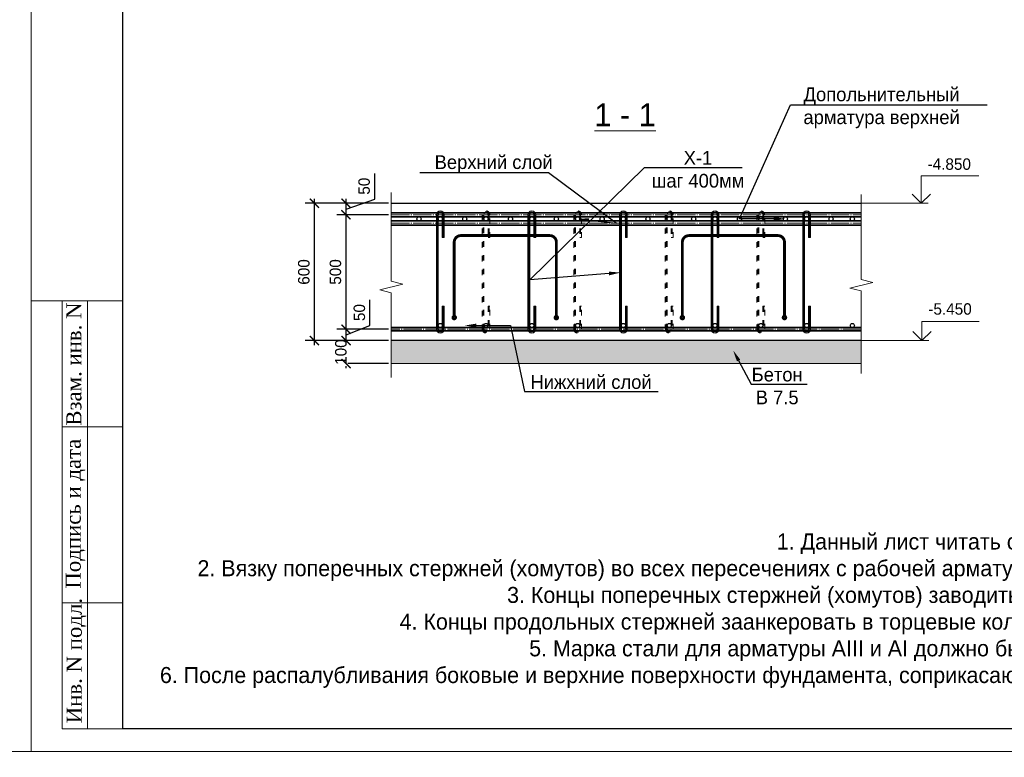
# Model space of a CAD drawing. Header units: millimetres. Extents: x -33345 to 4712671, y -3392 to 121473.
# Tile 109 of 256: x 670438 to 691941, y 44377 to 60495. Entities that reach past the tile are written whole.
import ezdxf
from ezdxf import colors
from ezdxf.entities.mleader import LeaderData, LeaderLine
from ezdxf.math import Vec2, Vec3

# ---------------------------------------------------------------- set-up
doc = ezdxf.new("R2010")
doc.units = ezdxf.units.MM
doc.linetypes.add('ACAD_ISO03W100', pattern=[30, 12, -18])
doc.linetypes.add('ГОСТ 2.303 5', pattern=[24, 20, -1.5, 1, -1.5])
doc.layers.add('_линия', color=7, linetype='Continuous')
doc.layers.add('СПДС_РАЗМЕРЫ', color=7, linetype='Continuous')
for name, color, linetype, lineweight in [('Lina', 7, 'Continuous', 20), ('w-hatch', 7, 'Continuous', 0), ('w-line', 7, 'Continuous', 0), ('w-Армирования', 172, 'Continuous', 30), ('w-выноски', 7, 'Continuous', 0), ('КЖ Текст', 250, 'Continuous', 15), ('СПДС_w-ось', 4, 'Continuous', 0)]:
    doc.layers.add(name, color=color, linetype=linetype, lineweight=lineweight)
doc.styles.add('#_text', font='CS_Gost2304.shx')
doc.styles.add('ISO', font='isocpeui.ttf')
doc.styles.add('Times New Roman', font='times.ttf')
doc.styles.add('X-U-RW-01$0$StyleROMANS', font='GOTHIC.TTF')
doc.dimstyles.new('#_black', dxfattribs={"dimscale": 100, "dimtxt": 2.5, "dimasz": 2, "dimexe": 2, "dimexo": 0.625, "dimgap": 1, "dimtad": 1, "dimdec": 0, "dimtxsty": '#_text', "dimblk": 'ARCHTICK', "dimblk1": 'ARCHTICK', "dimblk2": 'DOT', "dimcen": 2.5, "dimdle": 1, "dimadec": 0, "dimazin": 2, "dimtfac": 0.75, "dimtdec": 0, "dimtmove": 1, "dimatfit": 3, "dimfxl": 1, "dimtfill": 1, "dimtolj": 1, "dimarcsym": 1})

# ---------------------------------------------------------------- blocks, each defined once
blk = doc.blocks.new('awe4tD')
at = {"layer": 'Lina', "ltscale": 10}
for p, q in [((-44312815, 22744228), (-44314815, 22744228)), ((-44313585, 22734878), (-44313585, 22744228)), ((-44312815, 22741478), (-44314135, 22741478)), ((-44312815, 22737628), (-44314135, 22737628))]:
    blk.add_line(p, q, dxfattribs=at)
blk.add_lwpolyline([(-44239015, 22734378), (-44314815, 22734378), (-44314815, 22776378), (-44239015, 22776378)], close=True, dxfattribs=at)
at = {"layer": 'Lina', "lineweight": 30, "ltscale": 10}
blk.add_lwpolyline([(-44239515, 22734878), (-44312815, 22734878), (-44312815, 22775878), (-44239515, 22775878)], close=True, dxfattribs=at)
at = {"layer": 'Lina', "ltscale": 10}
blk.add_lwpolyline([(-44312815, 22734878), (-44314135, 22734878), (-44314135, 22744228)], dxfattribs=at)
at = {"layer": 'Lina', "ltscale": 10, "char_height": 330, "attachment_point": 1, "rotation": 90, "style": 'Times New Roman'}
for s, insert, width in [('Взам. инв. N', (-44314047, 22741499), 2670.44), ('Подпись и дата', (-44314062, 22737939), 3220.15), ('Инв. N подл.', (-44314039, 22734997), 2670.44)]:
    blk.add_mtext(s, dxfattribs=dict(at, insert=insert, width=width))
blk = doc.blocks.new('_ArchTick')
at = {"color": 0, "linetype": 'ByBlock', "const_width": 0.15}
blk.add_lwpolyline([(-0.5, -0.5), (0.5, 0.5)], dxfattribs=at)
blk = doc.blocks.new('*D3215')
at = {"layer": 'Defpoints', "color": 0, "transparency": 16777216}
for p in [(678553, 53482), (678553, 52982)]:
    blk.add_point(p, dxfattribs=at)
at = {"layer": 'СПДС_РАЗМЕРЫ', "color": 0, "lineweight": -2, "transparency": 16777216}
for p, q in [((677565, 52882), (677565, 53582)), ((678491, 53482), (677365, 53482)), ((678491, 52982), (677365, 52982))]:
    blk.add_line(p, q, dxfattribs=at)
at = {"layer": 'СПДС_РАЗМЕРЫ', "color": 0, "lineweight": 9, "transparency": 16777216, "insert": (677453, 53232), "char_height": 250, "attachment_point": 5, "rotation": 90, "style": 'X-U-RW-01$0$StyleROMANS', "bg_fill": 3, "box_fill_scale": 1.1, "bg_fill_color": 256, "bg_fill_true_color": 13158600, "bg_fill_transparency": 0}
blk.add_mtext('\\A1;100', dxfattribs=at)
at = {"layer": 'Defpoints', "color": 0, "transparency": 16777216}
blk.add_point((677565, 53482), dxfattribs=at)
at = {"layer": 'СПДС_РАЗМЕРЫ', "color": 0, "lineweight": -2, "transparency": 16777216, "xscale": 200, "yscale": 200, "zscale": 200}
for p, rotation in [((677565, 53482), 90), ((677565, 52982), 270)]:
    blk.add_blockref('_ArchTick', p, dxfattribs=dict(at, rotation=rotation))
blk = doc.blocks.new('_Dot')
at = {"color": 0, "linetype": 'ByBlock', "lineweight": -2}
blk.add_line((-0.5, 0), (-1, 0), dxfattribs=at)
at = {"color": 0, "linetype": 'ByBlock', "const_width": 0.5}
blk.add_lwpolyline([(-0.25, 0, 1), (0.25, 0, 1)], format="xyb", close=True, dxfattribs=at)
blk = doc.blocks.new('*D3216')
at = {"layer": 'Defpoints', "color": 0, "transparency": 16777216}
for p in [(676875, 56482), (678553, 56482), (678553, 53482)]:
    blk.add_point(p, dxfattribs=at)
at = {"layer": 'СПДС_РАЗМЕРЫ', "color": 0, "lineweight": -2, "transparency": 16777216}
for p, q in [((676875, 53382), (676875, 56582)), ((678491, 56482), (676675, 56482)), ((678491, 53482), (676675, 53482))]:
    blk.add_line(p, q, dxfattribs=at)
at = {"layer": 'СПДС_РАЗМЕРЫ', "color": 0, "lineweight": -2, "transparency": 16777216, "xscale": 200, "yscale": 200, "zscale": 200}
for p, rotation in [((676875, 56482), 90), ((676875, 53482), 270)]:
    blk.add_blockref('_ArchTick', p, dxfattribs=dict(at, rotation=rotation))
at = {"layer": 'СПДС_РАЗМЕРЫ', "color": 0, "lineweight": 9, "transparency": 16777216, "insert": (676644, 54982), "char_height": 250, "attachment_point": 5, "rotation": 90, "style": 'X-U-RW-01$0$StyleROMANS', "bg_fill": 3, "box_fill_scale": 1.1, "bg_fill_color": 256, "bg_fill_true_color": 13158600, "bg_fill_transparency": 0}
blk.add_mtext('\\A1;600', dxfattribs=at)
blk = doc.blocks.new('*D1982')
at = {"layer": 'Defpoints', "color": 0, "transparency": 16777216}
for p in [(677565, 53732), (678553, 53732), (678553, 53482)]:
    blk.add_point(p, dxfattribs=at)
at = {"layer": 'СПДС_РАЗМЕРЫ', "color": 0, "lineweight": -2, "transparency": 16777216}
for p, q in [((678088, 53815), (678088, 54375)), ((677565, 53382), (677565, 53832)), ((677565, 53607), (678088, 53815)), ((678491, 53732), (677365, 53732)), ((678491, 53482), (677365, 53482))]:
    blk.add_line(p, q, dxfattribs=at)
at = {"layer": 'СПДС_РАЗМЕРЫ', "color": 0, "lineweight": -2, "transparency": 16777216, "xscale": 200, "yscale": 200, "zscale": 200, "rotation": 270}
blk.add_blockref('_ArchTick', (677565, 53482), dxfattribs=at)
at = {"layer": 'СПДС_РАЗМЕРЫ', "color": 0, "lineweight": 9, "transparency": 16777216, "insert": (677857, 54095), "char_height": 250, "attachment_point": 5, "rotation": 90, "style": 'X-U-RW-01$0$StyleROMANS', "bg_fill": 3, "box_fill_scale": 1.1, "bg_fill_color": 256, "bg_fill_true_color": 13158600, "bg_fill_transparency": 0}
blk.add_mtext('\\A1;50', dxfattribs=at)
at = {"layer": 'СПДС_РАЗМЕРЫ', "color": 0, "lineweight": -2, "transparency": 16777216, "xscale": 200, "yscale": 200, "zscale": 200, "rotation": 90}
blk.add_blockref('_ArchTick', (677565, 53732), dxfattribs=at)
blk = doc.blocks.new('*D1983')
at = {"layer": 'Defpoints', "color": 0, "transparency": 16777216}
for p in [(677565, 56232), (678553, 56232), (678553, 53732)]:
    blk.add_point(p, dxfattribs=at)
at = {"layer": 'СПДС_РАЗМЕРЫ', "color": 0, "lineweight": -2, "transparency": 16777216}
for p, q in [((678491, 56232), (677365, 56232)), ((677565, 53632), (677565, 56332)), ((678491, 53732), (677365, 53732))]:
    blk.add_line(p, q, dxfattribs=at)
at = {"layer": 'СПДС_РАЗМЕРЫ', "color": 0, "lineweight": -2, "transparency": 16777216, "xscale": 200, "yscale": 200, "zscale": 200}
for p, rotation in [((677565, 56232), 90), ((677565, 53732), 270)]:
    blk.add_blockref('_ArchTick', p, dxfattribs=dict(at, rotation=rotation))
at = {"layer": 'СПДС_РАЗМЕРЫ', "color": 0, "lineweight": 9, "transparency": 16777216, "insert": (677334, 54982), "char_height": 250, "attachment_point": 5, "rotation": 90, "style": 'X-U-RW-01$0$StyleROMANS', "bg_fill": 3, "box_fill_scale": 1.1, "bg_fill_color": 256, "bg_fill_true_color": 13158600, "bg_fill_transparency": 0}
blk.add_mtext('\\A1;500', dxfattribs=at)
blk = doc.blocks.new('*D1984')
at = {"layer": 'Defpoints', "color": 0, "transparency": 16777216}
for p in [(677565, 56482), (678553, 56482), (678553, 56232)]:
    blk.add_point(p, dxfattribs=at)
at = {"layer": 'СПДС_РАЗМЕРЫ', "color": 0, "lineweight": -2, "transparency": 16777216}
for p, q in [((678192, 56575), (678192, 57136)), ((677565, 56132), (677565, 56582)), ((677565, 56357), (678192, 56575)), ((678491, 56482), (677365, 56482)), ((678491, 56232), (677365, 56232))]:
    blk.add_line(p, q, dxfattribs=at)
at = {"layer": 'СПДС_РАЗМЕРЫ', "color": 0, "lineweight": -2, "transparency": 16777216, "xscale": 200, "yscale": 200, "zscale": 200}
for p, rotation in [((677565, 56482), 90), ((677565, 56232), 270)]:
    blk.add_blockref('_ArchTick', p, dxfattribs=dict(at, rotation=rotation))
at = {"layer": 'СПДС_РАЗМЕРЫ', "color": 0, "lineweight": 9, "transparency": 16777216, "insert": (677961, 56856), "char_height": 250, "attachment_point": 5, "rotation": 90, "style": 'X-U-RW-01$0$StyleROMANS', "bg_fill": 3, "box_fill_scale": 1.1, "bg_fill_color": 256, "bg_fill_true_color": 13158600, "bg_fill_transparency": 0}
blk.add_mtext('\\A1;50', dxfattribs=at)

msp = doc.modelspace()

# ---------------------------------------------------------------- hatches: boundary and pattern name
at = {"layer": 'w-hatch', "ltscale": 100}
h = msp.add_hatch(dxfattribs=at)
h.set_pattern_fill('AR-CONC', color=0, scale=2)
h.set_pattern_definition([(50, (677377, 52981.93), (364.369, -31.878), [38.1, -419.1]), (355, (677377, 52981.93), (-70.487, 382.114), [30.48, -335.281]), (100.4514, (677407.36, 52979.27), (293.882, 350.236), [32.38, -356.18]), (46.184, (677377, 53083.53), (542.158, -84.085), [57.15, -628.65]), (96.6356, (677422.17, 53076.5), (474.808, 494.852), [48.57, -534.27]), (351.184, (677377, 53083.53), (474.808, 494.852), [45.72, -502.92]), (21, (677427.8, 53058.13), (303.229, -204.5304), [38.1, -419.1]), (326, (677427.8, 53058.13), (123.604, 368.376), [30.48, -335.28]), (71.4514, (677453.06, 53041.1), (426.833, 163.846), [32.38, -356.18]), (37.5, (677376.99, 52981.93), (6.1772, 169.1101), [0, -331.216, 0, -340.36, 0, -336.55]), (7.5, (677377, 52981.93), (133.6393, 200.3611), [0, -194.056, 0, -323.596, 0, -128.27]), (327.5, (677263.71, 52981.93), (271.1812, -11.4575), [0, -127, 0, -396.24, 0, -525.78]), (317.5, (677212.9, 52981.93), (296.2584, 50.853), [0, -165.1, 0, -263.144, 0, -373.38])])
h.paths.add_polyline_path([(678553.479, 53481.93), (678553.479, 52981.93), (688817.454, 52981.93), (688817.454, 53481.93)])

# ---------------------------------------------------------------- linework, layer by layer
at = {"color": 177, "true_color": 0x293189, "const_width": 63.283}
for points in [[(679928.182, 54037.097), (679928.182, 55633.688, -0.40493117), (680066.686, 55776.667), (682016.695, 55776.667, -0.406748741), (682157.94, 55638.986), (682157.94, 54037.097)], [(684910.091, 54037.097), (684910.091, 55633.688, -0.40493117), (685048.595, 55776.667), (686998.603, 55776.667, -0.406748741), (687139.849, 55638.986), (687139.849, 54037.097)], [(679928.182, 54012.926, -1), (679928.182, 53957.692, -1), (679928.182, 54012.926, -1)], [(682157.94, 54012.926, -1), (682157.94, 53957.692, -1), (682157.94, 54012.926, -1)], [(684910.091, 54012.926, -1), (684910.091, 53957.692, -1), (684910.091, 54012.926, -1)], [(687139.849, 54012.926, -1), (687139.849, 53957.692, -1), (687139.849, 54012.926, -1)]]:
    msp.add_lwpolyline(points, format="xyb", dxfattribs=at)
at = {"layer": 'w-line', "color": 0, "lineweight": 30, "ltscale": 100}
for points in [[(678553.479, 56481.93), (688817.454, 56481.93)], [(688817.454, 53481.93), (678553.479, 53481.93)]]:
    msp.add_lwpolyline(points, dxfattribs=at)
at = {"layer": 'w-line', "color": 0, "ltscale": 100}
msp.add_lwpolyline([(678553.479, 52981.93), (688817.454, 52981.93)], dxfattribs=at)
at = {"layer": 'w-Армирования', "color": 177, "lineweight": 0, "ltscale": 10, "true_color": 0x293189}
for points in [[(679667.899, 54231.93), (679667.899, 53731.93, -1), (679577.899, 53731.93), (679577.899, 56231.93, -1), (679667.899, 56231.93), (679667.899, 55732.112), (679707.899, 55732.112), (679707.899, 56231.93, 1), (679537.899, 56231.93), (679537.899, 53731.93, 1), (679707.899, 53731.93), (679707.899, 54231.93)], [(681667.899, 54231.93), (681667.899, 53731.93, -1), (681577.899, 53731.93), (681577.899, 56231.93, -1), (681667.899, 56231.93), (681667.899, 55732.112), (681707.899, 55732.112), (681707.899, 56231.93, 1), (681537.899, 56231.93), (681537.899, 53731.93, 1), (681707.899, 53731.93), (681707.899, 54231.93)], [(683667.899, 54231.93), (683667.899, 53731.93, -1), (683577.899, 53731.93), (683577.899, 56231.93, -1), (683667.899, 56231.93), (683667.899, 55732.112), (683707.899, 55732.112), (683707.899, 56231.93, 1), (683537.899, 56231.93), (683537.899, 53731.93, 1), (683707.899, 53731.93), (683707.899, 54231.93)], [(685667.899, 54231.93), (685667.899, 53731.93, -1), (685577.899, 53731.93), (685577.899, 56231.93, -1), (685667.899, 56231.93), (685667.899, 55732.112), (685707.899, 55732.112), (685707.899, 56231.93, 1), (685537.899, 56231.93), (685537.899, 53731.93, 1), (685707.899, 53731.93), (685707.899, 54231.93)], [(687667.899, 54231.93), (687667.899, 53731.93, -1), (687577.899, 53731.93), (687577.899, 56231.93, -1), (687667.899, 56231.93), (687667.899, 55732.112), (687707.899, 55732.112), (687707.899, 56231.93, 1), (687537.899, 56231.93), (687537.899, 53731.93, 1), (687707.899, 53731.93), (687707.899, 54231.93)]]:
    msp.add_lwpolyline(points, format="xyb", close=True, dxfattribs=at)
at = {"layer": 'w-Армирования', "color": 177, "linetype": 'ACAD_ISO03W100', "lineweight": 0, "ltscale": 10, "true_color": 0x293189}
for points in [[(680667.899, 54231.93), (680667.899, 53731.93, -1), (680577.899, 53731.93), (680577.899, 56231.93, -1), (680667.899, 56231.93), (680667.899, 55732.112), (680707.899, 55732.112), (680707.899, 56231.93, 1), (680537.899, 56231.93), (680537.899, 53731.93, 1), (680707.899, 53731.93), (680707.899, 54231.93)], [(682667.899, 54231.93), (682667.899, 53731.93, -1), (682577.899, 53731.93), (682577.899, 56231.93, -1), (682667.899, 56231.93), (682667.899, 55732.112), (682707.899, 55732.112), (682707.899, 56231.93, 1), (682537.899, 56231.93), (682537.899, 53731.93, 1), (682707.899, 53731.93), (682707.899, 54231.93)], [(684667.899, 54231.93), (684667.899, 53731.93, -1), (684577.899, 53731.93), (684577.899, 56231.93, -1), (684667.899, 56231.93), (684667.899, 55732.112), (684707.899, 55732.112), (684707.899, 56231.93, 1), (684537.899, 56231.93), (684537.899, 53731.93, 1), (684707.899, 53731.93), (684707.899, 54231.93)], [(686667.899, 54231.93), (686667.899, 53731.93, -1), (686577.899, 53731.93), (686577.899, 56231.93, -1), (686667.899, 56231.93), (686667.899, 55732.112), (686707.899, 55732.112), (686707.899, 56231.93, 1), (686537.899, 56231.93), (686537.899, 53731.93, 1), (686707.899, 53731.93), (686707.899, 54231.93)]]:
    msp.add_lwpolyline(points, format="xyb", close=True, dxfattribs=at)
at = {"layer": 'w-Армирования', "color": 230, "lineweight": 35, "ltscale": 100}
for points in [[(678553.479, 56096.459), (688817.454, 56096.459)], [(688817.454, 56006.459), (678553.479, 56006.459)]]:
    msp.add_lwpolyline(points, dxfattribs=at)
at = {"layer": 'w-Армирования', "color": 0, "lineweight": 35, "ltscale": 100}
for points in [[(688817.454, 53766.93), (678553.479, 53766.93)], [(678553.479, 53696.93), (688817.454, 53696.93)]]:
    msp.add_lwpolyline(points, dxfattribs=at)
at = {"layer": 'w-Армирования', "color": 230, "lineweight": 30, "ltscale": 100}
for centre in [(679157.59, 56141.93), (680157.59, 56141.93), (681157.59, 56141.93), (682157.59, 56141.93), (683157.59, 56141.93), (684157.59, 56141.93), (685157.59, 56141.93), (686157.59, 56141.93), (687157.59, 56141.93), (688157.59, 56141.93)]:
    msp.add_circle(centre, 45, dxfattribs=at)
at = {"layer": 'w-Армирования', "color": 0, "lineweight": 30, "ltscale": 100}
for centre in [(679622.899, 56141.93), (680622.899, 56141.93), (681622.899, 56141.93), (682622.899, 56141.93), (683622.899, 56141.93), (684622.899, 56141.93), (685622.899, 56141.93), (686622.899, 56141.93), (687622.899, 56141.93), (688622.899, 56141.93), (679623.365, 53811.93), (680623.365, 53811.93), (681623.365, 53811.93), (682623.365, 53811.93), (683623.365, 53811.93), (684623.365, 53811.93), (685623.365, 53811.93), (686623.365, 53811.93), (687623.365, 53811.93), (688623.365, 53811.93)]:
    msp.add_circle(centre, 45, dxfattribs=at)
at = {"layer": 'w-выноски', "color": 0, "linetype": 'Continuous', "lineweight": 0, "ltscale": 100}
for p, q in [((690127.901, 56481.93), (690127.901, 57081.93)), ((690127.901, 57081.93), (691381.726, 57081.93)), ((688583.023, 56481.93), (690277.901, 56481.93)), ((690141.185, 53481.93), (690141.185, 53898.441)), ((690141.185, 53898.441), (691395.011, 53898.441)), ((688583.023, 53481.93), (690291.185, 53481.93))]:
    msp.add_line(p, q, dxfattribs=at)
at = {"layer": 'w-выноски', "color": 0, "linetype": 'Continuous', "ltscale": 100}
msp.add_lwpolyline([(688817.454, 56674.275), (688817.454, 54818.056), (689067.454, 54755.556), (688567.454, 54630.556), (688817.454, 54568.056), (688817.454, 52764.286)], dxfattribs=at)
at = {"layer": 'w-выноски', "color": 0, "linetype": 'Continuous', "lineweight": 0, "ltscale": 100}
for points in [[(689927.901, 56681.93), (690127.901, 56481.93), (690327.901, 56681.93)], [(689941.185, 53681.93), (690141.185, 53481.93), (690341.185, 53681.93)]]:
    msp.add_lwpolyline(points, dxfattribs=at)
at = {"layer": 'СПДС_w-ось', "color": 177, "lineweight": 0, "ltscale": 10, "true_color": 0x293189}
for points in [[(679687.899, 54231.93), (679687.899, 53731.93, -1), (679557.899, 53731.93), (679557.899, 56231.93, -1), (679687.899, 56231.93), (679687.899, 55732.112)], [(681687.899, 54231.93), (681687.899, 53731.93, -1), (681557.899, 53731.93), (681557.899, 56231.93, -1), (681687.899, 56231.93), (681687.899, 55732.112)], [(683687.899, 54231.93), (683687.899, 53731.93, -1), (683557.899, 53731.93), (683557.899, 56231.93, -1), (683687.899, 56231.93), (683687.899, 55732.112)], [(685687.899, 54231.93), (685687.899, 53731.93, -1), (685557.899, 53731.93), (685557.899, 56231.93, -1), (685687.899, 56231.93), (685687.899, 55732.112)], [(687687.899, 54231.93), (687687.899, 53731.93, -1), (687557.899, 53731.93), (687557.899, 56231.93, -1), (687687.899, 56231.93), (687687.899, 55732.112)]]:
    msp.add_lwpolyline(points, format="xyb", dxfattribs=at)
at = {"layer": 'СПДС_w-ось', "color": 177, "linetype": 'ACAD_ISO03W100', "lineweight": 0, "ltscale": 10, "true_color": 0x293189}
for points in [[(680687.899, 54231.93), (680687.899, 53731.93, -1), (680557.899, 53731.93), (680557.899, 56231.93, -1), (680687.899, 56231.93), (680687.899, 55732.112)], [(682687.899, 54231.93), (682687.899, 53731.93, -1), (682557.899, 53731.93), (682557.899, 56231.93, -1), (682687.899, 56231.93), (682687.899, 55732.112)], [(684687.899, 54231.93), (684687.899, 53731.93, -1), (684557.899, 53731.93), (684557.899, 56231.93, -1), (684687.899, 56231.93), (684687.899, 55732.112)], [(686687.899, 54231.93), (686687.899, 53731.93, -1), (686557.899, 53731.93), (686557.899, 56231.93, -1), (686687.899, 56231.93), (686687.899, 55732.112)]]:
    msp.add_lwpolyline(points, format="xyb", dxfattribs=at)
at = {"layer": 'СПДС_w-ось', "color": 230, "linetype": 'ГОСТ 2.303 5', "lineweight": 5, "ltscale": 20}
msp.add_lwpolyline([(678553.479, 56051.459), (688817.454, 56051.459)], dxfattribs=at)
at = {"layer": 'СПДС_w-ось', "color": 0, "linetype": 'ГОСТ 2.303 5', "lineweight": 5, "ltscale": 20}
msp.add_lwpolyline([(688817.454, 53731.93), (678553.479, 53731.93)], dxfattribs=at)
at = {"layer": 'СПДС_РАЗМЕРЫ', "color": 0, "lineweight": 9}
msp.add_lwpolyline([(678553.479, 56716.602), (678553.479, 54779.547), (678803.479, 54717.047), (678303.479, 54592.047), (678553.479, 54529.547), (678553.479, 52676.133)], dxfattribs=at)

# ---------------------------------------------------------------- block references
for p in [(44909703.28, -22689876.566), (44985503.28, -22689876.566)]:
    msp.add_blockref('awe4tD', p)

# ---------------------------------------------------------------- texts
at = {"attachment_point": 1, "style": 'ISO'}
for s, insert, char_height, width in [('\\pi4343.31532;{\\LА-А\\P\\pi0;Армирование приямка. M 1:20}', (351439.431, 62275.551), 500, 9875.6458), ('\\pi2734.5;{\\H1.33333x;Примечание:\\H1.25003x; \\P\\pi0;}1. Данный лист читать совместно с листом {\\C1;КР-3.\\P}2. Бетонирование допускается после установки всех выпускаемых стержней в вертикальные конструкции.', (328516.802, 47688.501), 300, 15750.75644)]:
    msp.add_mtext(s, dxfattribs=dict(at, insert=insert, char_height=char_height, width=width))
at = {"layer": '_линия', "color": 18, "lineweight": 0, "true_color": 0x260000, "attachment_point": 1, "style": 'X-U-RW-01$0$StyleROMANS'}
for s, insert, char_height, width in [('{\\L1 - 1 }', (682989.298, 58666.184), 500, 1937.63346), ('-4.850', (690264.245, 57464.187), 250, 1024.76329), ('-5.450', (690281.704, 54298.957), 250, 1024.76329)]:
    msp.add_mtext(s, dxfattribs=dict(at, insert=insert, char_height=char_height, width=width))
at = {"layer": 'КЖ Текст', "color": 0, "char_height": 350, "attachment_point": 5, "style": 'X-U-RW-01$0$StyleROMANS'}
for insert, width in [((590216.149, 69272.497), 7453.30724), ((615272.163, 47581.363), 36452.73295), ((691072.163, 47581.363), 36452.73295)]:
    msp.add_mtext('\\pi-687.015,l700,t700;1.^IДанный лист читать совместно с л. \\P2.^IВязку поперечных стержней (хомутов) во всех пересечениях с рабочей арматурой проводить отожжённой стальной проволокой диаметром 0.8-1.2мм. \\P3.^IКонцы поперечных стержней (хомутов) заводить в тело бетона на длину не менее 50мм.\\P4.^IКонцы продольных стержней заанкеровать в торцевые колонны на длину 40d (d-длина арматурного стержня).\\P5.^IМарка стали для арматуры АIII и АI должно быть 25Г2С или 35ГС по ГОСТ 14098-91\\P{\\A1;\\C256;6.^IПосле распалубливания боковые и верхние поверхности фундамента, соприкасающиеся с грунтом, обклеить полиизолом выступающими снизу фундамента. }', dxfattribs=dict(at, insert=insert, width=width))

# ---------------------------------------------------------------- leaders
at = {"lineweight": 25, "ltscale": 100}
ml = msp.add_multileader_mtext('Standard', dxfattribs=at)
ml.set_content('Допольнительный арматура верхней', color=256, style='X-U-RW-01$0$StyleROMANS')
ml.set_leader_properties()
ml.build(insert=Vec2(0, 0))
ml.multileader.update_dxf_attribs({"text_left_attachment_type": 6, "text_right_attachment_type": 6, "dogleg_length": 0.36, "arrow_head_size": 250})
ctx = ml.context
ctx.base_point, ctx.char_height, ctx.arrow_head_size, ctx.plane_origin = Vec3(687274.25, 58631.885), 300, 250, Vec3(689131.405, 62724.081)
ctx.left_attachment, ctx.right_attachment, ctx.text_align_type = 6, 6, 1
notes = []
notes.append((ctx, [(1, (1, 1, 0), (687273.89, 58631.885), (1, 0), 0.36, [(1, [(687157.59, 56141.93), (686157.59, 56141.93)], 0, [])])]))
ctx.mtext.insert, ctx.mtext.width, ctx.mtext.alignment, ctx.mtext.flow_direction = Vec3(689261.022, 59013.055), 4246.65166, 2, 5
ml = msp.add_multileader_mtext('Standard', dxfattribs=at)
ml.set_content('Верхний слой', color=256, style='X-U-RW-01$0$StyleROMANS')
ml.set_leader_properties()
ml.build(insert=Vec2(0, 0))
ml.multileader.update_dxf_attribs({"text_left_attachment_type": 6, "text_right_attachment_type": 6, "dogleg_length": 0.36, "arrow_head_size": 250})
ctx = ml.context
ctx.base_point, ctx.char_height, ctx.arrow_head_size, ctx.plane_origin = Vec3(679142.306, 57150.665), 300, 250, Vec3(680129.464, 62544.081)
ctx.left_attachment, ctx.right_attachment, ctx.text_align_type = 6, 6, 1
notes.append((ctx, [(1, (1, 1, 0), (681986.979, 57150.665), (-1, 0), 0.36, [(1, [(682622.899, 56141.93), (683465.428, 56051.93)], 0, [])])]))
ctx.mtext.insert, ctx.mtext.width, ctx.mtext.alignment, ctx.mtext.flow_direction = Vec3(680788.914, 57531.834), 4246.65166, 2, 5
ml = msp.add_multileader_mtext('Standard', dxfattribs=at)
ml.set_content('X-1^Jшаг 400мм', color=256, style='X-U-RW-01$0$StyleROMANS')
ml.set_leader_properties()
ml.build(insert=Vec2(0, 0))
ml.multileader.update_dxf_attribs({"text_left_attachment_type": 6, "text_right_attachment_type": 6, "dogleg_length": 0.36, "arrow_head_size": 250})
ctx = ml.context
ctx.base_point, ctx.char_height, ctx.arrow_head_size, ctx.plane_origin = Vec3(684082.925, 57265.959), 300, 250, Vec3(677413.01, 52669.21)
ctx.left_attachment, ctx.right_attachment, ctx.text_align_type = 6, 6, 1
notes.append((ctx, [(0, (1, 1, 0), (684082.565, 57265.959), (1, 0), 0.36, [(1, [(683557.899, 54968.245), (681577.899, 54811.001)], 0, [])])]))
ctx.mtext.insert, ctx.mtext.width, ctx.mtext.alignment, ctx.mtext.flow_direction = Vec3(685251.275, 57625.959), 10785.82783, 2, 5
ml = msp.add_multileader_mtext('Standard', dxfattribs=at)
ml.set_content('Нижхний слой', color=256, style='X-U-RW-01$0$StyleROMANS')
ml.set_leader_properties()
ml.build(insert=Vec2(0, 0))
ml.multileader.update_dxf_attribs({"text_left_attachment_type": 6, "text_right_attachment_type": 6, "dogleg_length": 0.36, "arrow_head_size": 250})
ctx = ml.context
ctx.base_point, ctx.char_height, ctx.arrow_head_size, ctx.plane_origin = Vec3(681459.897, 52367.987), 300, 250, Vec3(678129.464, 57214.081)
ctx.left_attachment, ctx.right_attachment, ctx.text_align_type = 6, 6, 1
notes.append((ctx, [(0, (1, 1, 0), (681459.537, 52367.987), (1, 0), 0.36, [(1, [(680157.59, 53811.93), (681157.59, 53811.93)], 0, [])])]))
ctx.mtext.insert, ctx.mtext.width, ctx.mtext.alignment, ctx.mtext.flow_direction = Vec3(682916.519, 52727.987), 4246.65166, 2, 5
ml = msp.add_multileader_mtext('Standard', dxfattribs=at)
ml.set_content('Бетон\\PВ 7.5', color=256, style='X-U-RW-01$0$StyleROMANS')
ml.set_leader_properties()
ml.build(insert=Vec2(0, 0))
ml.multileader.update_dxf_attribs({"text_left_attachment_type": 6, "text_right_attachment_type": 6, "dogleg_length": 0.36, "arrow_head_size": 250})
ctx = ml.context
ctx.base_point, ctx.char_height, ctx.arrow_head_size, ctx.plane_origin = Vec3(686415.392, 52530.838), 300, 250, Vec3(683084.96, 57376.932)
ctx.left_attachment, ctx.right_attachment, ctx.text_align_type = 6, 6, 1
notes.append((ctx, [(0, (1, 1, 0), (686415.032, 52530.838), (1, 0), 0.36, [(1, [(686019.981, 53267.516)], 0, [])])]))
ctx.mtext.insert, ctx.mtext.width, ctx.mtext.alignment, ctx.mtext.flow_direction = Vec3(686980.275, 52890.838), 4246.65166, 2, 5
for ctx, leaders in notes:
    for number, flags, end, landing, length, lines in leaders:
        leader = LeaderData()
        leader.index, (leader.has_last_leader_line, leader.has_dogleg_vector, leader.attachment_direction) = number, flags
        leader.last_leader_point, leader.dogleg_vector, leader.dogleg_length = Vec3(end), Vec3(landing), length
        for number, points, colour, breaks in lines:
            line = LeaderLine()
            line.index, line.vertices, line.color, line.breaks = number, Vec3.list(points), colors.encode_raw_color(colour), breaks
            leader.lines.append(line)
        ctx.leaders.append(leader)

# ---------------------------------------------------------------- next in the draw order: dimensions: what is measured, and where the dimension line sits
at = {"layer": 'СПДС_РАЗМЕРЫ', "color": 0, "lineweight": 9}
dim = msp.add_linear_dim(base=(677564.888, 53481.93), p1=(678553.479, 52981.93), p2=(678553.479, 53481.93), angle=90, dimstyle='#_black', override={"dimlfac": 0.2, "dimtxsty": 'X-U-RW-01$0$StyleROMANS'}, dxfattribs=at)
dim.commit()
dim.dimension.update_dxf_attribs({"geometry": '*D3215', "text_midpoint": (677684.635, 53231.93), "dimtype": 160})

# ---------------------------------------------------------------- next in the draw order: dimensions: what is measured, and where the dimension line sits
dim = msp.add_linear_dim(base=(676875.07, 56481.93), p1=(678553.479, 53481.93), p2=(678553.479, 56481.93), angle=90, dimstyle='#_black', override={"dimlfac": 0.2, "dimtxsty": 'X-U-RW-01$0$StyleROMANS'}, dxfattribs=at)
dim.commit()
dim.dimension.update_dxf_attribs({"geometry": '*D3216', "text_midpoint": (676643.782, 54981.93)})

# ---------------------------------------------------------------- next in the draw order: dimensions: what is measured, and where the dimension line sits
dim = msp.add_linear_dim(base=(677564.888, 53731.93), p1=(678553.479, 53481.93), p2=(678553.479, 53731.93), angle=90, dimstyle='#_black', override={"dimlfac": 0.2, "dimtxsty": 'X-U-RW-01$0$StyleROMANS'}, dxfattribs=at)
dim.commit()
dim.dimension.update_dxf_attribs({"geometry": '*D1982', "text_midpoint": (678087.921, 53914.771), "dimtype": 160})

# ---------------------------------------------------------------- next in the draw order: dimensions: what is measured, and where the dimension line sits
dim = msp.add_linear_dim(base=(677564.888, 56231.93), p1=(678553.479, 53731.93), p2=(678553.479, 56231.93), angle=90, dimstyle='#_black', override={"dimlfac": 0.2, "dimtxsty": 'X-U-RW-01$0$StyleROMANS'}, dxfattribs=at)
dim.commit()
dim.dimension.update_dxf_attribs({"geometry": '*D1983', "text_midpoint": (677333.6, 54981.93)})

# ---------------------------------------------------------------- next in the draw order: dimensions: what is measured, and where the dimension line sits
dim = msp.add_linear_dim(base=(677564.888, 56481.93), p1=(678553.479, 56231.93), p2=(678553.479, 56481.93), angle=90, dimstyle='#_black', override={"dimlfac": 0.2, "dimtxsty": 'X-U-RW-01$0$StyleROMANS'}, dxfattribs=at)
dim.commit()
dim.dimension.update_dxf_attribs({"geometry": '*D1984', "text_midpoint": (678191.836, 56675.463), "dimtype": 160})

# ---------------------------------------------------------------- next in the draw order: linework, layer by layer
at = {"layer": 'w-Армирования', "color": 0, "lineweight": 35, "ltscale": 100}
for points in [[(678553.479, 56276.93), (688817.454, 56276.93)], [(688817.454, 56186.93), (678553.479, 56186.93)]]:
    msp.add_lwpolyline(points, dxfattribs=at)
at = {"layer": 'СПДС_w-ось', "color": 0, "linetype": 'ГОСТ 2.303 5', "lineweight": 5, "ltscale": 20}
msp.add_lwpolyline([(678553.479, 56231.93), (688817.454, 56231.93)], dxfattribs=at)

doc.saveas('drawing.dxf')
